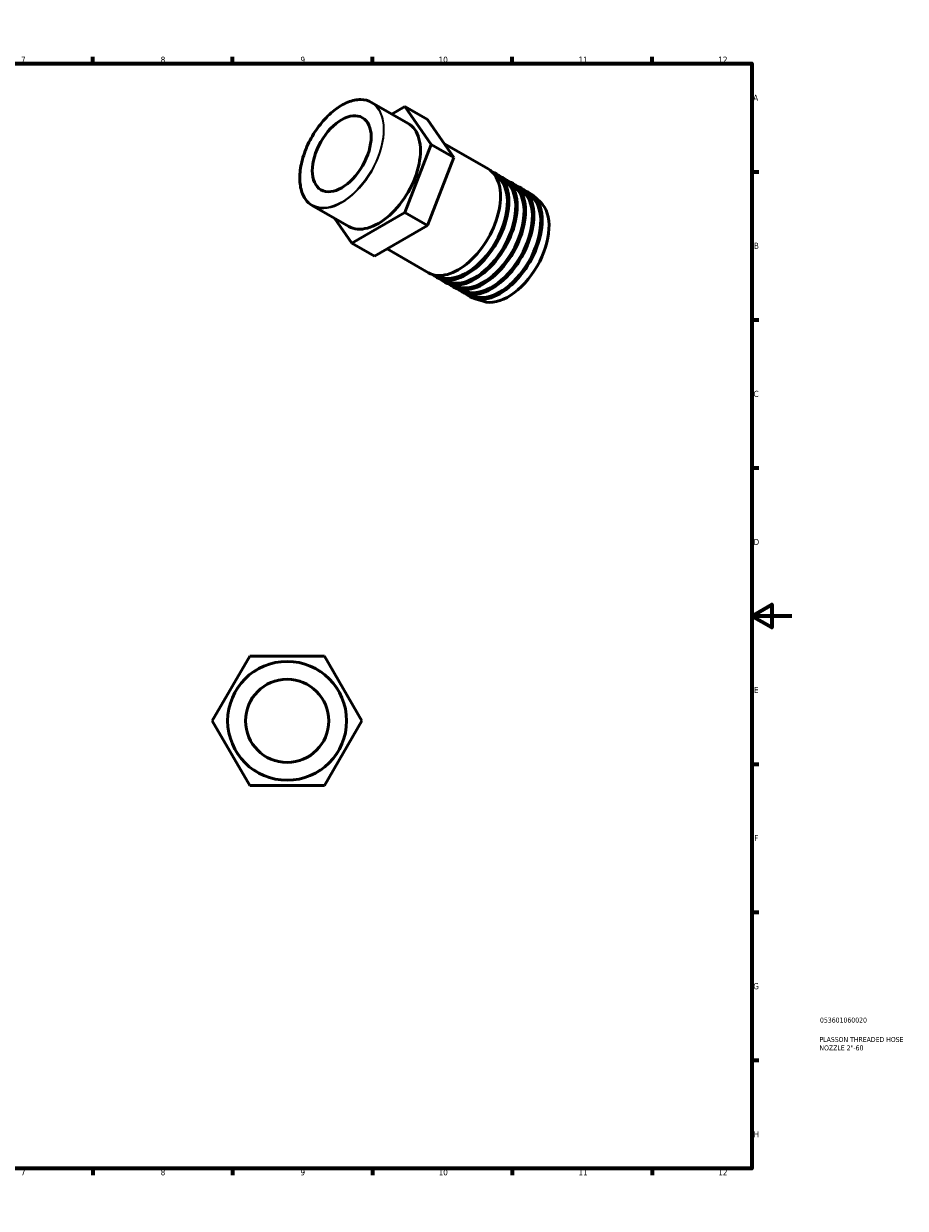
# Model space of a CAD drawing. Header units: millimetres. Extents: x 0 to 898, y 0 to 594.
# Tile 2 of 2: x 456 to 898, y 0 to 594. Entities that reach past the tile are written whole.
import ezdxf

# ---------------------------------------------------------------- set-up
doc = ezdxf.new("R2010")
doc.units = ezdxf.units.MM
for name, color, linetype, lineweight in [('Border (ANSI)', 7, 'Continuous', 70), ('Title (ISO)', 7, 'Continuous', 50), ('Visible (ANSI)', 7, 'Continuous', 50), ('Visible Narrow (ANSI)', 7, 'Continuous', 35)]:
    doc.layers.add(name, color=color, linetype=linetype, lineweight=lineweight)
doc.styles.add('Note Text (ANSI)', font='tahoma.ttf')
doc.styles.add('Note Text (ISO)', font='tahoma.ttf')

# ---------------------------------------------------------------- blocks, each defined once
blk = doc.blocks.new('Borders Default Border')
at = {"layer": 'Border (ANSI)'}
for p, q in [((70.08, 574), (70.08, 577.45)), ((140.17, 574), (140.17, 577.45)), ((210.25, 574), (210.25, 577.45)), ((280.33, 574), (280.33, 577.45)), ((350.42, 574), (350.42, 577.45)), ((490.58, 574), (490.58, 577.45)), ((560.67, 574), (560.67, 577.45)), ((630.75, 574), (630.75, 577.45)), ((700.83, 574), (700.83, 577.45)), ((770.92, 574), (770.92, 577.45)), ((20, 519.75), (16.55, 519.75)), ((821, 519.75), (824.45, 519.75)), ((20, 445.5), (16.55, 445.5)), ((821, 445.5), (824.45, 445.5)), ((20, 371.25), (16.55, 371.25)), ((821, 371.25), (824.45, 371.25)), ((20, 222.75), (16.55, 222.75)), ((821, 222.75), (824.45, 222.75)), ((20, 148.5), (16.55, 148.5)), ((821, 148.5), (824.45, 148.5)), ((20, 74.25), (16.55, 74.25)), ((821, 74.25), (824.45, 74.25)), ((70.08, 20), (70.08, 16.55)), ((140.17, 20), (140.17, 16.55)), ((210.25, 20), (210.25, 16.55)), ((280.33, 20), (280.33, 16.55)), ((350.42, 20), (350.42, 16.55)), ((490.58, 20), (490.58, 16.55)), ((560.67, 20), (560.67, 16.55)), ((630.75, 20), (630.75, 16.55)), ((700.83, 20), (700.83, 16.55)), ((770.92, 20), (770.92, 16.55))]:
    blk.add_line(p, q, dxfattribs=at)
at = {"layer": 'Border (ANSI)', "flags": 128}
for points in [[(420.5, 594), (420.5, 574), (414.73, 584), (426.27, 584), (420.5, 574)], [(20, 20), (20, 574), (821, 574), (821, 20), (20, 20)], [(0, 297), (20, 297), (10, 302.77), (10, 291.23), (20, 297)], [(841, 297), (821, 297), (831, 302.77), (831, 291.23), (821, 297)], [(420.5, 0), (420.5, 20), (414.73, 10), (426.27, 10), (420.5, 20)]]:
    blk.add_lwpolyline(points, dxfattribs=at)
at = {"layer": 'Border (ANSI)', "attachment_point": 7, "style": 'Note Text (ANSI)'}
for s, insert, char_height in [('1', (34.35, 574.4), 3.05), ('2', (104.2, 574.4), 3.05), ('3', (174.26, 574.34), 3.05), ('4', (244.23, 574.4), 3.05), ('5', (314.48, 574.34), 3.05), ('6', (384.49, 574.34), 3.05), ('7', (454.6, 574.4), 3.05), ('8', (524.63, 574.33), 3.05), ('9', (594.7, 574.34), 3.05), ('10', (663.96, 574.34), 3.048), ('11', (734.04, 574.4), 3.048), ('12', (804.13, 574.4), 3.048), ('A', (16.78, 555.35), 3.05), ('A', (821.63, 555.35), 3.05), ('B', (17.15, 481.1), 3.05), ('B', (821.99, 481.1), 3.05), ('C', (16.95, 406.8), 3.05), ('C', (821.8, 406.8), 3.05), ('D', (16.96, 332.6), 3.05), ('D', (821.81, 332.6), 3.05), ('E', (17.21, 258.35), 3.05), ('E', (822.05, 258.35), 3.05), ('F', (17.29, 184.1), 3.05), ('F', (822.14, 184.1), 3.05), ('G', (16.81, 109.79), 3.05), ('G', (821.66, 109.79), 3.05), ('H', (16.97, 35.6), 3.05), ('H', (821.81, 35.6), 3.05), ('1', (34.35, 16.55), 3.05), ('2', (104.2, 16.55), 3.05), ('3', (174.26, 16.49), 3.05), ('4', (244.23, 16.55), 3.05), ('5', (314.48, 16.49), 3.05), ('6', (384.49, 16.49), 3.05), ('7', (454.6, 16.55), 3.05), ('8', (524.63, 16.48), 3.05), ('9', (594.7, 16.49), 3.05), ('10', (663.96, 16.49), 3.048), ('11', (734.04, 16.55), 3.048), ('12', (804.13, 16.55), 3.048)]:
    blk.add_mtext(s, dxfattribs=dict(at, insert=insert, char_height=char_height))
blk = doc.blocks.new('Title Blocks ISO')
at = {"layer": 'Title (ISO)', "color": 232, "true_color": 0xca0064, "style": 'Note Text (ISO)'}
for tag, p in [('PART_NUMBER_001', (34.08, 73.13)), ('DESCRIPTION_001', (33.84, 63.4)), ('DESCRIPTION_002', (33.84, 59.18))]:
    blk.add_attdef(tag, p, '', height=2.5, dxfattribs=at)

msp = doc.modelspace()

# ---------------------------------------------------------------- linework, layer by layer
at = {"layer": 'Visible (ANSI)'}
for p, q in [((648.611, 544.025), (630.311, 554.563)), ((640.532, 548.678), (647.005, 552.406)), ((647.005, 552.406), (658.319, 545.891)), ((647.005, 552.406), (660.273, 533.476)), ((658.319, 545.891), (671.587, 526.961)), ((660.273, 533.476), (647.005, 499.265)), ((660.273, 533.476), (671.587, 526.961)), ((688.73, 521.145), (666.819, 533.763)), ((671.587, 526.961), (658.319, 492.75)), ((694.082, 516.601), (690.49, 519.86)), ((698.254, 514.199), (694.662, 517.458)), ((702.426, 511.796), (698.834, 515.056)), ((706.598, 509.394), (703.006, 512.653)), ((710.77, 506.991), (707.178, 510.251)), ((714.942, 504.589), (711.35, 507.848)), ((618.862, 492.365), (600.562, 502.903)), ((647.005, 499.265), (620.469, 483.984)), ((647.005, 499.265), (658.319, 492.75)), ((620.469, 483.984), (611.706, 496.485)), ((658.319, 492.75), (631.782, 477.469)), ((620.469, 483.984), (631.782, 477.469)), ((658.788, 469.15), (638.062, 481.085)), ((665.405, 466.802), (660.783, 468.273)), ((669.577, 464.4), (664.955, 465.87)), ((673.749, 461.997), (669.127, 463.468)), ((677.92, 459.595), (673.299, 461.065)), ((682.092, 457.192), (677.47, 458.663)), ((686.264, 454.79), (681.642, 456.26)), ((550.464, 244.427), (569.228, 276.927)), ((569.228, 276.927), (606.755, 276.927)), ((606.755, 276.927), (625.519, 244.427)), ((569.228, 211.927), (550.464, 244.427)), ((625.519, 244.427), (606.755, 211.927)), ((606.755, 211.927), (569.228, 211.927))]:
    msp.add_line(p, q, dxfattribs=at)
for radius in [29.807, 20.865]:
    msp.add_circle((587.992, 244.427), radius, dxfattribs=at)
msp.add_ellipse((615.352, 528.782), major_axis=(10.412, 18.081), ratio=0.5780931, dxfattribs=at)
for centre, major_axis, start_param, end_param in [((633.737, 518.195), (-14.875, -25.83), 0, 3.1415927), ((673.759, 495.148), (-14.971, -25.998), 0, 3.1415927), ((677.931, 492.745), (-14.971, -25.998), 6.1443145, 9.5636488), ((682.103, 490.343), (-14.971, -25.998), 6.1443145, 9.5636488), ((677.931, 492.745), (-14.452, -25.096), 0.1252501, 3.0163426), ((686.275, 487.94), (-14.971, -25.998), 6.1443145, 9.5636488), ((682.103, 490.343), (-14.452, -25.096), 0.1252501, 3.0163426), ((690.447, 485.538), (-14.971, -25.998), 6.1443145, 9.5636488), ((686.275, 487.94), (-14.452, -25.096), 0.1252501, 3.0163426), ((694.619, 483.135), (-14.971, -25.998), 6.1443145, 9.5636488), ((690.447, 485.538), (-14.452, -25.096), 0.1252501, 3.0163426), ((694.619, 483.135), (-14.452, -25.096), 0.1252501, 3.0163426), ((698.791, 480.733), (-14.452, -25.096), 0.1252501, 3.0163426)]:
    msp.add_ellipse(centre, major_axis=major_axis, ratio=0.5780931, start_param=start_param, end_param=end_param, dxfattribs=at)
msp.add_open_spline([(630.311, 554.563), (628.719, 555.481), (626.872, 555.956), (622.855, 555.979), (620.683, 555.521), (616.23, 553.718), (613.949, 552.368), (609.514, 548.914), (607.362, 546.81), (603.403, 542.062), (601.597, 539.419), (598.513, 533.86), (597.236, 530.946), (595.34, 525.139), (594.721, 522.247), (594.206, 516.778), (594.309, 514.202), (595.232, 509.625), (596.051, 507.626), (598.116, 504.707), (599.253, 503.657), (600.562, 502.903)], degree=3, knots=[5.4997209, 5.4997209, 5.4997209, 5.4997209, 5.8171798, 5.8171798, 6.1364561, 6.1364561, 6.4570401, 6.4570401, 6.7776935, 6.7776935, 7.0982323, 7.0982323, 7.41873, 7.41873, 7.7392854, 7.7392854, 8.0599557, 8.0599557, 8.3804453, 8.3804453, 8.6413135, 8.6413135, 8.6413135, 8.6413135], dxfattribs=at)
at = {"layer": 'Visible Narrow (ANSI)'}
msp.add_circle((587.992, 244.427), 29.687, dxfattribs=at)
msp.add_ellipse((615.352, 528.782), major_axis=(14.815, 25.726), ratio=0.5780931, dxfattribs=at)
msp.add_ellipse((615.437, 528.733), major_axis=(-14.875, -25.83), ratio=0.5780931, start_param=0.1570796, end_param=2.984513, dxfattribs=at)

# ---------------------------------------------------------------- block references
msp.add_blockref('Borders Default Border', (0, 0))
msp.add_blockref('Title Blocks ISO', (821, 20)).add_auto_attribs({'PART_NUMBER_001': '053601060020', 'DESCRIPTION_001': 'PLASSON THREADED HOSE', 'DESCRIPTION_002': 'NOZZLE 2"-60'})

doc.saveas('drawing.dxf')
